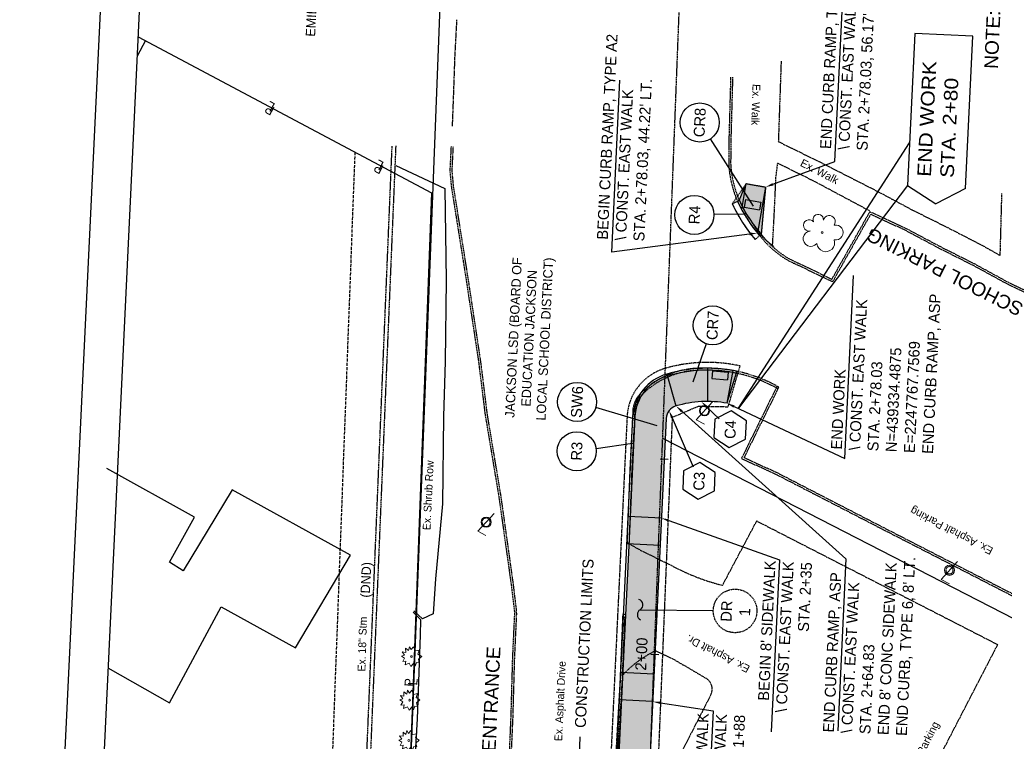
# Model space of a CAD drawing. Header units: feet. Extents: x 2247587 to 2248059, y 438959 to 439683.
# Tile 5 of 8: x 2247587 to 2247839, y 439248 to 439432. Entities that reach past the tile are written whole.
import ezdxf
from ezdxf import colors
from ezdxf.entities.mleader import LeaderData, LeaderLine
from ezdxf.math import Vec2, Vec3

# ---------------------------------------------------------------- set-up
doc = ezdxf.new("R2010")
doc.units = ezdxf.units.FT
doc.header["$MEASUREMENT"] = 0
for name, pattern in [('CL', [2, 0.3, -0.15, 1.4, -0.15]), ('DGN Style 3', [0.19312, 0.137943, -0.055177]), ('esmtgenex', [1.1, 0.8, -0.3]), ('fenceex', [0]), ('OhDOT_USTN1', [0.055, 0.014, -0.041]), ('OhDOT_USTN2', [0.11, 0.069, -0.041]), ('OhDOT_USTN3', [0.22, 0.165, -0.055]), ('OhDOT_USTN5', [0.11, 0.055, -0.055]), ('shrublt', [0])]:
    doc.linetypes.add(name, pattern=pattern)
doc.layers.add('5PPBLDG-HAT', color=253, linetype='Continuous', transparency=0.7)
for name, color, linetype in [('BD_X_Building', 231, 'Continuous'), ('DR_P_Text', 7, 'Continuous'), ('DR_X_Storm_Sewer', 151, 'OhDOT_USTN5'), ('DV_X_Property_Line', 7, 'Continuous'), ('DV_X_Section_VMS_Line', 6, 'OhDOT_USTN2'), ('GE_P_CL', 7, 'CL'), ('GE_P_CL_Text', 7, 'Continuous'), ('LT_X_Foundation', 7, 'OhDOT_USTN1'), ('LT_X_Poles', 2, 'Continuous'), ('PF_P_Text', 7, 'Continuous'), ('PV_P_Construction_Limits', 203, 'DGN Style 3'), ('PV_P_Curb', 120, 'Continuous'), ('PV_P_Drive', 230, 'Continuous'), ('PV_P_EOP', 7, 'Continuous'), ('PV_P_Saw_Cut_Line', 62, 'Continuous'), ('PV_P_Walk', 231, 'Continuous'), ('PV_X_Curb', 120, 'OhDOT_USTN1'), ('PV_X_Driveway', 7, 'OhDOT_USTN5'), ('PV_X_EOP', 7, 'OhDOT_USTN3'), ('PV_X_Parking_Lot', 7, 'OhDOT_USTN5'), ('PV_X_Text', 7, 'Continuous'), ('PV_X_Walk', 120, 'OhDOT_USTN5'), ('RD_X_Fence', 230, 'fenceex'), ('RW_X_Esmt_General', 6, 'esmtgenex'), ('SH_Border', 7, 'Continuous'), ('SH_Data', 7, 'Continuous'), ('TX_P_20', 7, 'Continuous'), ('VG_X_Cells', 3, 'Continuous'), ('VG_X_Shrub_Line_Lt', 3, 'shrublt')]:
    doc.layers.add(name, color=color, linetype=linetype)
doc.styles.add('Font 70-Main Title', font='txt', dxfattribs={"width": 1.15, "height": 0.25})
doc.styles.add('OHDOTSymbols', font='arial.ttf')
doc.styles.add('Slanted-Normal', font='font31.shx', dxfattribs={"height": 0.14})
doc.styles.get("Standard").update_dxf_attribs({"font": 'arial.ttf'})
doc.styles.add('Straight-Normal', font='font30.shx', dxfattribs={"height": 0.14})

# ---------------------------------------------------------------- blocks, each defined once
blk = doc.blocks.new('SHRUB')
at = {"layer": 'VG_X_Cells', "color": 3, "linetype": 'Continuous', "lineweight": 0, "flags": 128}
blk.add_lwpolyline([(-0.004, 0.09), (0.026, 0.127), (0.047, 0.075), (0.101, 0.084), (0.084, 0.033), (0.132, 0.003), (0.089, -0.034), (0.101, -0.079), (0.064, -0.076), (0.047, -0.121), (0.026, -0.087), (-0.008, -0.128), (-0.029, -0.083), (-0.08, -0.105), (-0.071, -0.058), (-0.111, -0.062), (-0.088, -0.022), (-0.126, 0.006), (-0.089, 0.019), (-0.119, 0.059), (-0.073, 0.054), (-0.074, 0.106), (-0.037, 0.077), (-0.026, 0.127), (-0.004, 0.09)], dxfattribs=at)
at = {"layer": 'VG_X_Cells', "color": 3, "linetype": 'Continuous', "lineweight": 0}
blk.add_circle((0, 0), 0.0115, dxfattribs=at)
blk = doc.blocks.new('TREE')
at = {"layer": 'VG_X_Cells', "color": 3, "linetype": 'Continuous', "lineweight": 0}
blk.add_circle((0, 0), 0.012, dxfattribs=at)
for centre, radius, start, end in [((-0.165, 0.093), 0.0735, 39.0625, 279.5412), ((-0.049, 0.168), 0.0658, 354.0047, 205.9741), ((0.091, 0.141), 0.0776, 323.83, 165.0376), ((-0.143, -0.077), 0.0987, 96.1722, 320.5737), ((0.173, 0.002), 0.0957, 259.1453, 101.4596), ((0.047, -0.13), 0.114, 184.9476, 19.4572)]:
    blk.add_arc(centre, radius, start, end, dxfattribs=at)
blk = doc.blocks.new('LPOLE')
at = {"layer": 'LT_X_Poles', "color": 2, "linetype": 'Continuous', "lineweight": 0, "flags": 128}
blk.add_lwpolyline([(0.039, 0.148), (-0.039, -0.152), (0.079, -0.152)], dxfattribs=at)
at = {"layer": 'LT_X_Poles', "color": 2, "linetype": 'Continuous', "lineweight": 0}
blk.add_circle((0, 0), 0.065, dxfattribs=at)

msp = doc.modelspace()

# ---------------------------------------------------------------- hatches: boundary and pattern name
at = {"layer": '5PPBLDG-HAT'}
h = msp.add_hatch(color=256, dxfattribs=at)
h.dxf.hatch_style = 1
h.paths.add_polyline_path([(2247772.652, 439390.5), (2247772.233, 439388.155), (2247773.419, 439386.3), (2247776.379, 439385.772), (2247776.028, 439383.803), (2247772.09, 439384.506), (2247772.441, 439386.475), (2247773.419, 439386.3), (2247772.233, 439388.155), (2247771.61, 439384.66, 0.0235915), (2247773.322, 439381.682, 0.0344141), (2247775.645, 439378.723, 0.0147929), (2247776.437, 439377.598), (2247777.574, 439389.622)])
h.paths.add_polyline_path([(2247773.419, 439386.3), (2247772.441, 439386.475), (2247772.09, 439384.506), (2247776.028, 439383.803), (2247776.379, 439385.772)], flags=17)
h.paths.add_polyline_path([(2247770.872, 439386.182, 0.0116061), (2247771.61, 439384.66), (2247772.233, 439388.155), (2247771.9, 439388.677)])
h.paths.add_polyline_path([(2247771.9, 439388.677), (2247772.233, 439388.155), (2247772.652, 439390.5)])
h = msp.add_hatch(color=256, dxfattribs=at)
h.dxf.hatch_style = 1
h.paths.add_polyline_path([(2247752.521, 439340.989), (2247754.666, 439333.631, -0.0715365), (2247762.732, 439334.775), (2247762.747, 439342.775, 0.0473854), (2247755.852, 439342.134, 0.0415744)])
h.paths.add_polyline_path([(2247762.747, 439342.775), (2247762.732, 439334.775, -0.0437134), (2247767.705, 439334.33), (2247769.111, 439342.206, 0.0437135)])
h.paths.add_polyline_path([(2247763.814, 439340.647), (2247763.989, 439342.639), (2247767.974, 439342.29), (2247767.799, 439340.298)], flags=16)
h.paths.add_polyline_path([(2247763.989, 439342.639), (2247763.814, 439340.647), (2247767.799, 439340.298), (2247767.974, 439342.29)], flags=16)
h.paths.add_polyline_path([(2247769.111, 439342.206), (2247767.705, 439334.33), (2247770.091, 439342.017, 0.0068174)])
h = msp.add_hatch(color=256, dxfattribs=at)
h.dxf.hatch_style = 1
edge = h.paths.add_edge_path()
edge.add_line((2247744.023, 439157.037), (2247752.298, 439330.442))
edge.add_arc((2247755.794, 439330.275), 3.5, 106.25915, 177.26782, ccw=False)
edge.add_line((2247754.814, 439333.635), (2247752.574, 439341.315))
edge.add_arc((2247755.794, 439330.275), 11.5, 106.25915, 177.26782)
edge.add_line((2247744.307, 439330.823), (2247736.032, 439157.419))
edge.add_arc((2247880.368, 439150.531), 144.5, 177.26782, 184.3562)
edge.add_line((2247736.285, 439139.555), (2247744.262, 439140.163))
edge.add_arc((2247880.368, 439150.531), 136.5, 177.26782, 184.3562, ccw=False)

# ---------------------------------------------------------------- linework, layer by layer
at = {"layer": 'BD_X_Building', "elevation": 2171.273}
msp.add_lwpolyline([(2247609.449, 439266.679), (2247625.183, 439257.699), (2247638.43, 439282.224), (2247657.389, 439271.756), (2247671.494, 439295.451), (2247641.174, 439312.156), (2247628.686, 439291.499), (2247625.22, 439293.716), (2247631.531, 439305.217), (2247609.174, 439317.68)], dxfattribs=at)
at = {"layer": 'DR_P_Text', "linetype": 'DGN Style 3'}
msp.add_circle((2247769.775, 439281.211), 5.575, dxfattribs=at)
at = {"layer": 'DR_X_Storm_Sewer', "elevation": 1090.883}
for points in [[(2247634.818, 439122.598), (2247672.6, 439171.81), (2247682.104, 439400.181)], [(2247635.611, 439121.989), (2247673.586, 439171.453), (2247683.103, 439400.14)]]:
    msp.add_lwpolyline(points, dxfattribs=at)
at = {"layer": 'DV_X_Property_Line'}
for p, q in [((2247682.238, 439121.495, 1083.62), (2247696.586, 439492.893, 1083.62)), ((2247617.15, 439428.06, 1083.62), (2247692.188, 439388.099, 1083.62)), ((2247619.026, 439427.061, 1083.62), (2247616.913, 439423.094, 1083.62)), ((2247692.188, 439388.099, 1083.62), (2247682.238, 439121.495, 1083.62)), ((2247845.209, 439277.009, 1083.62), (2247751.322, 439325.324, 1083.62))]:
    msp.add_line(p, q, dxfattribs=at)
at = {"layer": 'DV_X_Section_VMS_Line'}
for p, q in [((2247751.289, 439325.902, 1083.62), (2247757.631, 439489.98, 1083.62)), ((2247742.154, 439089.589, 1083.62), (2247751.289, 439325.902, 1083.62))]:
    msp.add_line(p, q, dxfattribs=at)
at = {"layer": 'GE_P_CL_Text'}
for p, q in [((2247752.649, 439319.914, 1083.62), (2247750.651, 439320.009, 1083.62)), ((2247745.518, 439281.531), (2247764.2, 439281.284)), ((2247750.266, 439269.97), (2247748.268, 439270.066))]:
    msp.add_line(p, q, dxfattribs=at)
for centre in [(2247760.748, 439406.127), (2247759.373, 439382.494), (2247764.051, 439354.245), (2247729.382, 439334.66), (2247729.297, 439322.059)]:
    msp.add_circle(centre, 5, dxfattribs=at)
for centre, radius, start, end in [((2247744.787, 439282.771), 1.44, 300.51647, 74.64122), ((2247746.272, 439280.252), 1.485, 120.51647, 242.0388)]:
    msp.add_arc(centre, radius, start, end, dxfattribs=at)
at = {"layer": 'LT_X_Foundation'}
for centre, radius, start, end in [((2247761.95, 439332.426, 1089.315), 1.162, 152.51997, 12.21974), ((2247761.95, 439332.426, 1089.315), 1.162, 12.21974, 152.51997), ((2247706.128, 439303.893, 1090.824), 1.076, 49.27456, 182.41985), ((2247706.128, 439303.893, 1090.824), 1.076, 182.41985, 49.27456), ((2247824.6, 439291.602, 1087.505), 0.939, 305.44741, 192.96879), ((2247824.6, 439291.602, 1087.505), 0.939, 192.96879, 305.44741)]:
    msp.add_arc(centre, radius, start, end, dxfattribs=at)
at = {"layer": 'PF_P_Text'}
for p, q in [((2247763.441, 439401.914), (2247774.428, 439384.721)), ((2247772.345, 439382.672), (2247764.373, 439382.562)), ((2247762.415, 439349.521), (2247759.012, 439339.695)), ((2247749.825, 439328.564), (2247734.173, 439333.231)), ((2247754.666, 439333.631), (2247754.666, 439333.631)), ((2247734.245, 439322.781), (2247743.575, 439324.142))]:
    msp.add_line(p, q, dxfattribs=at)
at = {"layer": 'PF_P_Text', "elevation": 2167.24}
msp.add_lwpolyline([(2247813.858, 439389.987), (2247770.644, 439333.048), (2247814.38, 439400.931)], dxfattribs=at)
at = {"layer": 'PF_P_Text'}
for points in [[(2247768.748, 439332.39), (2247764.586, 439330.244), (2247764.363, 439325.567), (2247768.302, 439323.035), (2247772.464, 439325.18), (2247772.687, 439329.858)], [(2247760.767, 439319.167), (2247756.604, 439317.021), (2247756.381, 439312.344), (2247760.32, 439309.812), (2247764.483, 439311.957), (2247764.706, 439316.635)]]:
    msp.add_lwpolyline(points, close=True, dxfattribs=at)
at = {"layer": 'PV_P_Construction_Limits', "elevation": 1083.62}
msp.add_lwpolyline([(2247769.059, 439385.341), (2247772.652, 439390.5), (2247777.574, 439389.622), (2247776.429, 439377.514), (2247774.911, 439376.207)], dxfattribs=at)
at = {"layer": 'PV_P_Construction_Limits'}
msp.add_lwpolyline([(2247742.162, 439330.915), (2247737.126, 439225.388), (2247733.887, 439157.511, 0.0619874), (2247736.639, 439121.43, 0.2240145), (2247743.524, 439112.195), (2247746.049, 439113.471), (2247748.564, 439118.621), (2247748.066, 439120.696), (2247745.527, 439126.252), (2247746.272, 439142.253), (2247746.894, 439167.417), (2247747.492, 439196.312), (2247749.253, 439220.114), (2247753.784, 439330.771), (2247760.37, 439333.564), (2247768.017, 439333.438), (2247771.06, 439343.855)], format="xyb", dxfattribs=at)
for centre, radius, start, end in [((2247804.103, 439401.352, -8700.433), 38.529, 204.55441, 220.74108), ((2247762.678, 439306.162), 38.614, 77.46173, 106.25915), ((2247755.646, 439330.271), 13.5, 106.25915, 177.26782)]:
    msp.add_arc(centre, radius, start, end, dxfattribs=at)
at = {"layer": 'PV_P_Curb'}
for points in [[(2247770.589, 439341.911, 0.1260541), (2247752.427, 439341.311, 0.3201442), (2247744.159, 439330.819), (2247742.504, 439296.133), (2247735.884, 439157.415, 0.0619874), (2247738.599, 439121.827, 0.2240145), (2247744.464, 439113.961)], [(2247780.711, 439338.027, 0.0032226), (2247780.298, 439338.257, 0.0032226)]]:
    msp.add_lwpolyline(points, format="xyb", dxfattribs=at)
msp.add_arc((2247804.011, 439401.312, 2177.731), 36.429, 204.54, 221.79451, dxfattribs=at)
at = {"layer": 'PV_P_Drive'}
for points in [[(2247750.935, 439304.978), (2247742.445, 439305.383)], [(2247750.602, 439297.986), (2247742.111, 439298.391)], [(2247749.029, 439265.024), (2247740.522, 439265.43)], [(2247748.695, 439258.032), (2247740.188, 439258.438)]]:
    msp.add_lwpolyline(points, dxfattribs=at)
at = {"layer": 'PV_P_EOP'}
for p, q in [((2247742.001, 439296.078), (2247743.66, 439330.843)), ((2247735.385, 439157.439), (2247742.001, 439296.078))]:
    msp.add_line(p, q, dxfattribs=at)
for centre, radius, start, end in [((2247804.103, 439401.352, -2177.731), 38.529, 204.55441, 220.74108), ((2247804.103, 439401.352, -2177.731), 37.029, 204.55441, 220.74108), ((2247762.678, 439306.162), 37.114, 77.46173, 106.25915), ((2247755.646, 439330.271), 12, 106.25915, 177.26782)]:
    msp.add_arc(centre, radius, start, end, dxfattribs=at)
at = {"layer": 'PV_P_Saw_Cut_Line'}
msp.add_line((2247770.402, 439385.955), (2247769.059, 439385.341, -2177.731), dxfattribs=at)
at = {"layer": 'PV_P_Walk'}
for p, q in [((2247771.467, 439383.859), (2247772.652, 439390.5)), ((2247772.652, 439390.5), (2247777.574, 439389.622)), ((2247777.574, 439389.622), (2247775.476, 439377.869, 1083.62))]:
    msp.add_line(p, q, dxfattribs=at)
for points in [[(2247770.86, 439386.154), (2247772.652, 439390.5)], [(2247777.574, 439389.622), (2247776.429, 439377.514)], [(2247770.86, 439386.154), (2247770.402, 439385.955)], [(2247772.441, 439386.475), (2247772.09, 439384.506)], [(2247772.441, 439386.475), (2247776.379, 439385.772)], [(2247776.379, 439385.772), (2247776.028, 439383.803)], [(2247772.09, 439384.506), (2247776.028, 439383.803)], [(2247762.748, 439343.275), (2247762.732, 439334.775)], [(2247763.989, 439342.639), (2247763.814, 439340.647)], [(2247763.989, 439342.639), (2247767.974, 439342.29)], [(2247769.199, 439342.698), (2247767.705, 439334.33)], [(2247770.095, 439342.03), (2247767.705, 439334.33)], [(2247767.974, 439342.29), (2247767.799, 439340.298)], [(2247770.095, 439342.03), (2247770.194, 439342.506)], [(2247752.287, 439341.791), (2247754.666, 439333.631)], [(2247763.814, 439340.647), (2247767.799, 439340.298)]]:
    msp.add_lwpolyline(points, dxfattribs=at)
at = {"layer": 'PV_P_Walk', "elevation": 2177.731}
msp.add_lwpolyline([(2247776.429, 439377.514), (2247776.048, 439377.186)], dxfattribs=at)
at = {"layer": 'PV_P_Walk'}
msp.add_lwpolyline([(2247767.73, 439334.326, 0.1158331), (2247754.666, 439333.631, 0.3201442), (2247752.15, 439330.438), (2247743.875, 439157.034, 0.0619874), (2247746.44, 439123.416, 0.2240145), (2247748.225, 439121.022)], format="xyb", dxfattribs=at)
msp.add_arc((2247762.678, 439306.162), 28.613, 60.49351, 60.51949, dxfattribs=at)
at = {"layer": 'PV_X_Curb'}
for points, elevation in [([(2247769.14, 439417.726), (2247768.694, 439401.798), (2247768.638, 439395.52)], 1088.741), ([(2247697.16, 439399.956), (2247696.851, 439393.831), (2247697.203, 439389.894), (2247700.91, 439366.59), (2247704.18, 439345.028), (2247705.858, 439331.481), (2247709.361, 439310.526), (2247712.526, 439288.002), (2247713.35, 439281.162), (2247713.354, 439280.197), (2247712.848, 439269.258), (2247712.424, 439254.019), (2247711.311, 439229.048), (2247709.988, 439207.807), (2247708.877, 439186.074), (2247708.479, 439177.288)], 1087.524), ([(2247786.536, 439369.895), (2247794.528, 439366.046), (2247804.247, 439383.321), (2247813.187, 439379.198), (2247822.091, 439374.472), (2247830.866, 439370.054), (2247839.703, 439365.225), (2247848.622, 439360.941), (2247849.2, 439360.643)], 1088.945), ([(2247780.508, 439338.683), (2247771.41, 439320.211), (2247780.629, 439315.954), (2247807.545, 439302.073), (2247843.061, 439283.833), (2247845.477, 439282.627)], 1089.07), ([(2247742.737, 439298.639), (2247743.464, 439317.643), (2247744.278, 439333.33)], 1089.437), ([(2247736.063, 439161.201), (2247736.579, 439169.367), (2247737.549, 439192.653), (2247738.814, 439214.512), (2247739.947, 439246.173), (2247740.908, 439262.648), (2247741.615, 439279.851), (2247741.761, 439279.844)], 1091.281)]:
    msp.add_lwpolyline(points, dxfattribs=dict(at, elevation=elevation))
for centre, radius, start, end in [((2247795.952, 439397.052, 1088.865), 27.356, 183.1432, 221.99191), ((2247795.059, 439391.545, 1088.945), 23.266, 213.53306, 248.42367), ((2247761.061, 439321.562, 1089.045), 21.221, 87.81975, 134.25043), ((2247762.678, 439306.162, 1089.052), 36.614, 60.49353, 91.22059), ((2247750.385, 439332.108, 1089.045), 6.224, 131.79653, 169.30366)]:
    msp.add_arc(centre, radius, start, end, dxfattribs=at)
at = {"layer": 'PV_X_Driveway'}
for points, elevation in [([(2247768.64, 439417.74), (2247768.194, 439401.807), (2247768.138, 439395.525)], 1088.741), ([(2247786.319, 439369.444), (2247794.734, 439365.392), (2247804.456, 439382.674), (2247812.964, 439378.75), (2247821.861, 439374.027), (2247830.634, 439369.611), (2247839.474, 439364.78), (2247848.399, 439360.493), (2247849.174, 439360.094)], 1088.945)]:
    msp.add_lwpolyline(points, dxfattribs=dict(at, elevation=elevation))
for centre, radius, start, end in [((2247795.952, 439397.052, 1088.865), 27.856, 183.1432, 234.37013), ((2247795.059, 439391.545, 1088.945), 23.766, 213.53306, 248.42367)]:
    msp.add_arc(centre, radius, start, end, dxfattribs=at)
at = {"layer": 'PV_X_EOP'}
for points, elevation in [([(2247698.588, 439432.354), (2247698.089, 439423.078), (2247697.769, 439413.731), (2247697.443, 439405.153)], 1087.163), ([(2247697.66, 439399.931), (2247697.353, 439393.841), (2247697.7, 439389.955), (2247701.404, 439366.667), (2247704.675, 439345.097), (2247706.353, 439331.553), (2247709.856, 439310.602), (2247713.021, 439288.066), (2247713.849, 439281.193), (2247713.854, 439280.187), (2247713.348, 439269.239), (2247712.923, 439254.001), (2247711.81, 439229.022), (2247710.487, 439207.779), (2247709.377, 439186.05), (2247708.979, 439177.265)], 1087.524), ([(2247742.237, 439298.658), (2247742.965, 439317.665), (2247743.778, 439333.356)], 1089.437), ([(2247735.564, 439161.233), (2247736.08, 439169.393), (2247737.05, 439192.678), (2247738.315, 439214.536), (2247739.447, 439246.197), (2247740.408, 439262.673), (2247741.136, 439280.374), (2247741.785, 439280.343)], 1091.281)]:
    msp.add_lwpolyline(points, dxfattribs=dict(at, elevation=elevation))
for centre, radius, start, end in [((2247761.061, 439321.562, 1089.045), 21.721, 87.81975, 134.25043), ((2247762.678, 439306.162, 1089.052), 37.114, 60.49353, 91.22059), ((2247750.385, 439332.108, 1089.045), 6.724, 131.79653, 169.30366)]:
    msp.add_arc(centre, radius, start, end, dxfattribs=at)
at = {"layer": 'PV_X_Parking_Lot'}
for points, elevation in [([(2247780.957, 439338.462), (2247772.085, 439320.45), (2247780.848, 439316.404), (2247807.774, 439302.517), (2247843.287, 439284.28), (2247845.503, 439283.173)], 1089.07), ([(2247766.563, 439287.757), (2247775.297, 439304.215), (2247836.919, 439272.599)], 1089.615), ([(2247742.237, 439298.658), (2247745.164, 439296.97), (2247753.744, 439292.707)], 1089.437), ([(2247749.505, 439271.023), (2247754.046, 439268.871)], 1090.09)]:
    msp.add_lwpolyline(points, dxfattribs=dict(at, elevation=elevation))
at = {"layer": 'PV_X_Parking_Lot', "elevation": 1090.09}
msp.add_lwpolyline([(2247754.046, 439268.871), (2247762.35, 439263.992, -0.3835633), (2247763.647, 439259.901), (2247756.448, 439245.82), (2247808.943, 439218.558), (2247836.919, 439272.599)], format="xyb", dxfattribs=at)
at = {"layer": 'PV_X_Parking_Lot'}
for centre, radius, start, end in [((2247780.275, 439342.346, 1089.615), 56.284, 241.87585, 255.89998), ((2247760.907, 439246.685, 1090.133), 26.877, 115.10423, 137.58751)]:
    msp.add_arc(centre, radius, start, end, dxfattribs=at)
at = {"layer": 'PV_X_Walk'}
for points, elevation in [([(2247781.545, 439421.784), (2247780.831, 439401.247), (2247792.158, 439395.672), (2247806.365, 439388.434), (2247815.164, 439383.722), (2247824.161, 439379.245), (2247833.388, 439374.478), (2247837.561, 439372.091), (2247837.995, 439387.998)], 1089.052), ([(2247779.368, 439374.791), (2247779.763, 439382.094), (2247780.237, 439392.261), (2247780.667, 439395.738), (2247789.826, 439391.219), (2247804.341, 439383.457)], 1089.116)]:
    msp.add_lwpolyline(points, dxfattribs=dict(at, elevation=elevation))
at = {"layer": 'RD_X_Fence'}
msp.add_lwpolyline([(2247684.427, 439163.63), (2247685.215, 439179.963), (2247686.313, 439206.08), (2247687.309, 439231.542), (2247688.61, 439253.595), (2247689.315, 439275.027), (2247689.467, 439278.95), (2247687.459, 439280.925)], dxfattribs=at)
at = {"layer": 'RW_X_Esmt_General'}
msp.add_line((2247672.564, 439398.55, 1083.62), (2247664.273, 439176.381, 1083.62), dxfattribs=at)
at = {"layer": 'SH_Border'}
for p, q in [((2247619.295, 439682.793), (2247586.881, 439003.566)), ((2247628.807, 439672.328), (2247597.347, 439013.078))]:
    msp.add_line(p, q, dxfattribs=at)
at = {"layer": 'SH_Border', "color": 7, "linetype": 'Continuous'}
for p in [(2247813.858, 439389.987), (2247828.665, 439389.281)]:
    msp.add_line(p, (2247821.058, 439385.36), dxfattribs=at)
at = {"layer": 'SH_Border', "color": 7, "linetype": 'Continuous', "flags": 128}
msp.add_lwpolyline([(2247828.665, 439389.281), (2247830.523, 439428.21), (2247815.716, 439428.916), (2247813.858, 439389.987)], dxfattribs=at)
at = {"layer": 'VG_X_Shrub_Line_Lt', "flags": 128}
msp.add_lwpolyline([(2247683.005, 439395.134), (2247695.534, 439389.225), (2247695.907, 439365.816), (2247695.623, 439345.003), (2247695.261, 439330.917), (2247694.996, 439308.645), (2247693.183, 439289.407), (2247692.558, 439280.432), (2247689.881, 439279.159), (2247687.606, 439281.235)], dxfattribs=at)

# ---------------------------------------------------------------- block references
at = {"layer": 'GE_P_CL', "color": 1, "xscale": 20, "yscale": 20, "zscale": 20, "rotation": 331.9626624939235}
for p in [(2247761.95, 439332.426, 1089.315), (2247706.128, 439303.893, 1090.824), (2247824.6, 439291.602, 1087.505)]:
    msp.add_blockref('LPOLE', p, dxfattribs=at)
at = {"layer": 'VG_X_Shrub_Line_Lt', "xscale": 20, "yscale": 20, "zscale": 20}
for name, p in [('TREE', (2247792.018, 439377.961, 1089.576)), ('SHRUB', (2247687.024, 439269.531)), ('SHRUB', (2247686.581, 439258.375)), ('SHRUB', (2247686.357, 439248.069))]:
    msp.add_blockref(name, p, dxfattribs=at)

# ---------------------------------------------------------------- texts
at = {"layer": 'GE_P_CL_Text', "rotation": 87.26782, "style": 'Slanted-Normal'}
for s, insert, char_height, width, attachment_point in [('\\pxqc; EMILY G & DONALD E\\PKRESS', (2247658.685, 439400.728), 2.4, 87.36758, 1), ("END CURB RAMP, TYPE A2\\P\\\\ CONST. EAST WALK\\PSTA. 2+78.03, 56.17' LT.", (2247791.495, 439399.435, 2166.536), 2.8, 87.36758, 1), ("BEGIN CURB RAMP, TYPE A2\\P\\\\ CONST. EAST WALK\\PSTA. 2+78.03, 44.22' LT.", (2247734.432, 439376.249, 3250.156), 2.8, 87.36758, 1), ('CR8', (2247760.748, 439406.127), 2.8, 57.4825, 5), ('R4', (2247759.373, 439382.494), 2.8, 57.4825, 5), ('\\pxqc;JACKSON LSD (BOARD OF\\PEDUCATION JACKSON\\PLOCAL SCHOOL DISTRICT)', (2247709.842, 439307.556), 2.4, 87.36758, 1), ('END WORK\\P\\\\ CONST. EAST WALK\\PSTA. 2+78.03\\PN=439334.4875\\PE=2247767.7569\\PEND CURB RAMP, ASP', (2247794.259, 439322.569), 2.8, 57.4825, 1), ('CR7', (2247764.051, 439354.245), 2.8, 57.4825, 5), ('SW6', (2247729.382, 439334.66), 2.8, 57.4825, 5), ('C4', (2247768.578, 439327.597), 2.8, 57.4825, 5), ('R3', (2247729.297, 439322.059), 2.8, 57.4825, 5), ('C3', (2247760.596, 439314.374), 2.8, 57.4825, 5), ("BEGIN 8' SIDEWALK\\P\\\\ CONST. EAST WALK\\PSTA. 2+35", (2247777.338, 439294.177, 3250.156), 2.8, 87.36758, 3), ("END CURB RAMP, ASP\\P\\\\ CONST. EAST WALK\\PSTA. 2+64.83\\PEND 8' CONC SIDEWALK\\PEND CURB, TYPE 6, 8' LT.", (2247792.223, 439250.215), 2.8, 57.4825, 1), ('DR\\P1', (2247773.634, 439280.874, 1083.62), 2.8, 30.81744, 8), ('2+00', (2247747.269, 439270.113), 2.8, 30.81744, 8), ("END 8' SIDEWALK\\P\\\\ CONST. EAST WALK\\PSTA. 1+88", (2247760.252, 439255.147, 3250.156), 2.8, 87.36758, 3)]:
    msp.add_mtext(s, dxfattribs=dict(at, insert=insert, char_height=char_height, width=width, attachment_point=attachment_point))
at = {"layer": 'PV_P_Construction_Limits', "insert": (2247728.781, 439251.372, -1082.916), "char_height": 2.8, "width": 55.63918, "attachment_point": 1, "rotation": 87.26782, "style": 'Slanted-Normal'}
msp.add_mtext('CONSTRUCTION LIMITS', dxfattribs=at)
at = {"layer": 'PV_X_Text', "char_height": 2, "width": 725.59682, "attachment_point": 1, "style": 'Straight-Normal'}
for s, insert, rotation in [('Ex. Walk', (2247776.253, 439415.935, 1087.653), 268.18065), ('Ex. Walk', (2247787.144, 439396.905, 1087.653), 332.73462), ('Ex. Shrub Row', (2247689.895, 439301.926, 1087.653), 87.26782), ('Ex. Asphalt Parking', (2247835.025, 439295.463, 1086.254), 152.73462), ('Ex. 18" Stm', (2247673.25, 439265.744, 3.15), 88.24012), ('Ex. Asphalt Dr.', (2247772.841, 439265.281, 1086.254), 152.73462), ('Ex. Asphalt Drive', (2247723.556, 439247.953, 1086.254), 87.37033), ('Ex. Asphalt Parking', (2247809.582, 439232.473, 1086.254), 62.73462)]:
    msp.add_mtext(s, dxfattribs=dict(at, insert=insert, rotation=rotation))
at = {"layer": 'SH_Border', "char_height": 3.5, "style": 'OHDOTSymbols'}
for s, width, gutter_width, heights, insert, attachment_point, rotation in [('NOTE:', 47.69124, 25, [0], (2247833.437, 439419.947, -1083.62), 1, 87.26782), ('SCHOOL PARKING', 238.32752, 20, [46.234], (2247823.377, 439367.941), 5, 153.25428), ('SCHOOL ENTRANCE', 238.32752, 20, [46.234], (2247706.932, 439247.697), 5, 87.26782)]:
    msp.add_mtext_dynamic_manual_height_columns(s, width=width, gutter_width=gutter_width, heights=heights, dxfattribs=dict(at, insert=insert, attachment_point=attachment_point, rotation=rotation))
at = {"layer": 'SH_Data', "insert": (2247816.344, 439392.357), "char_height": 3.5, "width": 166.82926, "attachment_point": 1, "rotation": 87.26782, "style": 'Font 70-Main Title'}
msp.add_mtext('END WORK\\PSTA. 2+80', dxfattribs=at)
at = {"layer": 'TX_P_20', "char_height": 2.4, "width": 87.36758, "attachment_point": 1, "style": 'Slanted-Normal'}
for s, insert, rotation in [('\\pxt1;P', (2247651.11, 439407.804), 151.18283), ('\\pxt1;L', (2247651.207, 439408.761), 151.18283), ('\\pxt1;P', (2247679.029, 439392.815), 152.92923), ('\\pxt1;L', (2247679.097, 439393.775), 152.92923), ('(DND)', (2247673.954, 439284.687), 87.26782), ('\\pxt1;P', (2247685.229, 439261.928), 86.71393), ('\\pxt1;L', (2247686.134, 439262.253), 86.71393)]:
    msp.add_mtext(s, dxfattribs=dict(at, insert=insert, rotation=rotation))

# ---------------------------------------------------------------- leaders
at = {"layer": 'GE_P_CL_Text'}
ml = msp.add_multileader_mtext('Standard', dxfattribs=at)
ml.set_content('', color=256)
ml.set_leader_properties(color=256)
ml.build(insert=Vec2(0, 0))
ml.multileader.update_dxf_attribs({"dogleg_length": 0, "arrow_head_size": 2, "scale": 20})
ctx = ml.context
ctx.base_point, ctx.scale, ctx.char_height, ctx.arrow_head_size, ctx.landing_gap_size, ctx.plane_origin, ctx.plane_x_axis, ctx.plane_y_axis = Vec3(2247765.509, 439326.762), 20, 3.6, 2, 1.8, Vec3(2247747.84, 439312.169), Vec3(0.0476674, 0.9988633), Vec3(-0.9988633, 0.0476674)
ctx.text_align_type = 2
notes = []
notes.append((ctx, [(1, (1, 1, 0), (2247765.681, 439330.358), (-0.0476674, -0.9988633), 0, [(0, [(2247761.158, 439334.735)], 0, [])])]))
ctx.mtext.insert, ctx.mtext.text_direction, ctx.mtext.alignment, ctx.mtext.flow_direction = Vec3(2247763.797, 439328.645), Vec3(0.0476674, 0.9988633), 3, 5
ml = msp.add_multileader_mtext('Standard', dxfattribs=at)
ml.set_content('', color=256)
ml.set_leader_properties(color=256)
ml.build(insert=Vec2(0, 0))
ml.multileader.update_dxf_attribs({"dogleg_length": 0, "arrow_head_size": 2, "scale": 20})
ctx = ml.context
ctx.base_point, ctx.scale, ctx.char_height, ctx.arrow_head_size, ctx.landing_gap_size, ctx.plane_origin, ctx.plane_x_axis, ctx.plane_y_axis = Vec3(2247758.924, 439314.471), 20, 3.6, 2, 1.8, Vec3(2247739.579, 439309.871), Vec3(0.0476674, 0.9988633), Vec3(-0.9988633, 0.0476674)
ctx.text_align_type = 2
notes.append((ctx, [(1, (1, 1, 0), (2247759.095, 439318.067), (-0.0476674, -0.9988633), 0, [(0, [(2247752.897, 439332.437)], 0, [])])]))
ctx.mtext.insert, ctx.mtext.text_direction, ctx.mtext.alignment, ctx.mtext.flow_direction = Vec3(2247757.211, 439316.355), Vec3(0.0476674, 0.9988633), 3, 5
at = {"layer": 'PV_P_Construction_Limits', "linetype": 'Continuous'}
ml = msp.add_multileader_mtext('Standard', dxfattribs=at)
ml.set_content('', color=256)
ml.set_leader_properties()
ml.build(insert=Vec2(0, 0))
ml.multileader.update_dxf_attribs({"dogleg_length": 0.25, "arrow_head_size": 2, "scale": 20})
ctx = ml.context
ctx.base_point, ctx.scale, ctx.char_height, ctx.arrow_head_size, ctx.landing_gap_size, ctx.plane_origin, ctx.plane_x_axis, ctx.plane_y_axis = Vec3(2247730.203, 439248.983), 20, 2, 2, 1.8, Vec3(2247717.76, 439308.015), Vec3(0.0476674, 0.9988633), Vec3(-0.9988633, 0.0476674)
notes.append((ctx, [(1, (1, 1, 0), (2247729.965, 439243.988), (0.0476674, 0.9988633), 5, [(0, [(2247737.502, 439233.274)], 0, [])])]))
ctx.mtext.insert, ctx.mtext.text_direction, ctx.mtext.flow_direction = Vec3(2247729.29, 439250.828), Vec3(0.0476674, 0.9988633), 5
at = {"layer": 'TX_P_20'}
ml = msp.add_multileader_mtext('Standard', dxfattribs=at)
ml.set_content('', color=256)
ml.set_leader_properties()
ml.build(insert=Vec2(0, 0))
ml.multileader.update_dxf_attribs({"dogleg_length": 2.2, "arrow_head_size": 2, "scale": 20})
ctx = ml.context
ctx.base_point, ctx.scale, ctx.char_height, ctx.arrow_head_size, ctx.landing_gap_size, ctx.plane_origin, ctx.plane_x_axis, ctx.plane_y_axis = Vec3(2247798.286, 439458.415), 20, 2, 2, 1.8, Vec3(2247817.979, 439424.421), Vec3(-0.0476674, -0.9988633), Vec3(0.9988633, -0.0476674)
ctx.text_align_type = 2
notes.append((ctx, [(0, (1, 1, 0), (2247795.316, 439396.185), (0.0476674, 0.9988633), 58.7, [(0, [(2247777.574, 439389.622)], 0, [])])]))
ctx.mtext.insert, ctx.mtext.text_direction, ctx.mtext.rotation, ctx.mtext.alignment, ctx.mtext.flow_direction = Vec3(2247799.199, 439456.569), Vec3(-0.0476674, -0.9988633), 3.1415927, 3, 5
ml = msp.add_multileader_mtext('Standard', dxfattribs=at)
ml.set_content('', color=256)
ml.set_leader_properties()
ml.build(insert=Vec2(0, 0))
ml.multileader.update_dxf_attribs({"dogleg_length": 2.2, "arrow_head_size": 2, "scale": 20})
ctx = ml.context
ctx.base_point, ctx.scale, ctx.char_height, ctx.arrow_head_size, ctx.landing_gap_size, ctx.plane_origin, ctx.plane_x_axis, ctx.plane_y_axis = Vec3(2247740.521, 439420.545, 1083.62), 20, 2, 2, 1.8, Vec3(2247767.902, 439400.901, 1083.62), Vec3(-0.0476674, -0.9988633), Vec3(0.9988633, -0.0476674)
ctx.text_align_type = 2
notes.append((ctx, [(0, (1, 1, 0), (2247738.253, 439372.999, 1083.62), (0.0476674, 0.9988633), 44, [(0, [(2247775.476, 439377.869, 1083.62)], 0, [])])]))
ctx.mtext.insert, ctx.mtext.text_direction, ctx.mtext.rotation, ctx.mtext.alignment, ctx.mtext.flow_direction = Vec3(2247741.435, 439418.699, 1083.62), Vec3(-0.0476674, -0.9988633), 3.1415927, 3, 5
ml = msp.add_multileader_mtext('Standard', dxfattribs=at)
ml.set_content('', color=256)
ml.set_leader_properties()
ml.build(insert=Vec2(0, 0))
ml.multileader.update_dxf_attribs({"dogleg_length": 2.2, "arrow_head_size": 2, "scale": 20})
ctx = ml.context
ctx.base_point, ctx.scale, ctx.char_height, ctx.arrow_head_size, ctx.landing_gap_size, ctx.plane_origin, ctx.plane_x_axis, ctx.plane_y_axis = Vec3(2247800.251, 439370.583), 20, 2, 2, 1.8, Vec3(2247741.882, 439289.27), Vec3(-0.0476674, -0.9988633), Vec3(0.9988633, -0.0476674)
ctx.text_align_type = 2
notes.append((ctx, [(0, (1, 1, 0), (2247797.845, 439320.154), (0.0476674, 0.9988633), 46.887, [(0, [(2247767.705, 439334.33)], 0, [])])]))
ctx.mtext.insert, ctx.mtext.text_direction, ctx.mtext.rotation, ctx.mtext.alignment, ctx.mtext.flow_direction = Vec3(2247801.164, 439368.738), Vec3(-0.0476674, -0.9988633), 3.1415927, 3, 5
ml = msp.add_multileader_mtext('Standard', dxfattribs=at)
ml.set_content('', color=256)
ml.set_leader_properties()
ml.build(insert=Vec2(0, 0))
ml.multileader.update_dxf_attribs({"dogleg_length": 2.2, "arrow_head_size": 2, "scale": 20})
ctx = ml.context
ctx.base_point, ctx.scale, ctx.char_height, ctx.arrow_head_size, ctx.landing_gap_size, ctx.plane_origin, ctx.plane_x_axis, ctx.plane_y_axis = Vec3(2247796.02, 439250.563), 20, 2, 2, 1.8, Vec3(2247728.843, 439288.571), Vec3(-0.0476674, -0.9988633), Vec3(0.9988633, -0.0476674)
notes.append((ctx, [(1, (1, 1, 0), (2247798.117, 439294.513), (-0.0476674, -0.9988633), 44, [(0, [(2247754.666, 439333.631)], 0, [])])]))
ctx.mtext.insert, ctx.mtext.text_direction, ctx.mtext.rotation, ctx.mtext.flow_direction = Vec3(2247796.933, 439248.718), Vec3(-0.0476674, -0.9988633), 3.1415927, 5
ml = msp.add_multileader_mtext('Standard', dxfattribs=at)
ml.set_content('', color=256)
ml.set_leader_properties()
ml.build(insert=Vec2(0, 0))
ml.multileader.update_dxf_attribs({"dogleg_length": 2.2, "arrow_head_size": 2, "scale": 20})
ctx = ml.context
ctx.base_point, ctx.scale, ctx.char_height, ctx.arrow_head_size, ctx.landing_gap_size, ctx.plane_origin, ctx.plane_x_axis, ctx.plane_y_axis = Vec3(2247779.039, 439250.3, 1083.62), 20, 2, 2, 1.8, Vec3(2247732.695, 439258.061, 1083.62), Vec3(-0.0476674, -0.9988633), Vec3(0.9988633, -0.0476674)
notes.append((ctx, [(1, (1, 1, 0), (2247781.136, 439294.25, 1083.62), (-0.0476674, -0.9988633), 44, [(0, [(2247750.935, 439304.978, 1083.62)], 0, [])])]))
ctx.mtext.insert, ctx.mtext.text_direction, ctx.mtext.rotation, ctx.mtext.flow_direction = Vec3(2247779.952, 439248.454, 1083.62), Vec3(-0.0476674, -0.9988633), 3.1415927, 5
ml = msp.add_multileader_mtext('Standard', dxfattribs=at)
ml.set_content('', color=256)
ml.set_leader_properties()
ml.build(insert=Vec2(0, 0))
ml.multileader.update_dxf_attribs({"dogleg_length": 2.2, "arrow_head_size": 2, "scale": 20})
ctx = ml.context
ctx.base_point, ctx.scale, ctx.char_height, ctx.arrow_head_size, ctx.landing_gap_size, ctx.plane_origin, ctx.plane_x_axis, ctx.plane_y_axis = Vec3(2247762.064, 439211.687, 1083.62), 20, 2, 2, 1.8, Vec3(2247716.141, 439223.153, 1083.62), Vec3(-0.0476674, -0.9988633), Vec3(0.9988633, -0.0476674)
notes.append((ctx, [(1, (1, 1, 0), (2247764.162, 439255.637, 1083.62), (-0.0476674, -0.9988633), 44, [(0, [(2247748.695, 439258.032, 1083.62)], 0, [])])]))
ctx.mtext.insert, ctx.mtext.text_direction, ctx.mtext.rotation, ctx.mtext.flow_direction = Vec3(2247762.978, 439209.841, 1083.62), Vec3(-0.0476674, -0.9988633), 3.1415927, 5
for ctx, leaders in notes:
    for number, flags, end, landing, length, lines in leaders:
        leader = LeaderData()
        leader.index, (leader.has_last_leader_line, leader.has_dogleg_vector, leader.attachment_direction) = number, flags
        leader.last_leader_point, leader.dogleg_vector, leader.dogleg_length = Vec3(end), Vec3(landing), length
        for number, points, colour, breaks in lines:
            line = LeaderLine()
            line.index, line.vertices, line.color, line.breaks = number, Vec3.list(points), colors.encode_raw_color(colour), breaks
            leader.lines.append(line)
        ctx.leaders.append(leader)

doc.saveas('drawing.dxf')
